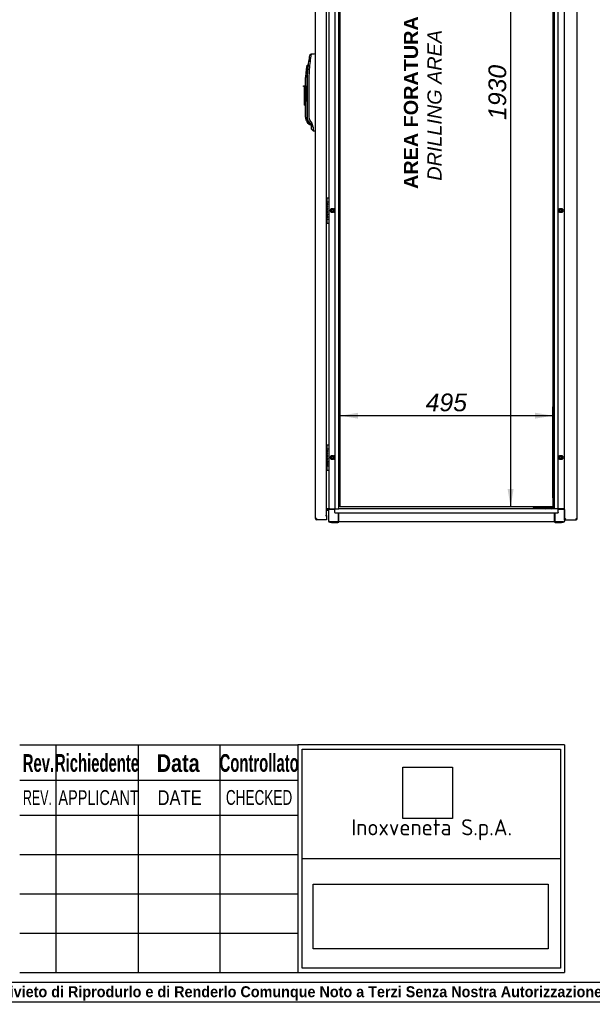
# Model space of a CAD drawing. Extents: x -11 to 412, y 11 to 308.
# Tile 2 of 9: x 115 to 204, y 11 to 163. Entities that reach past the tile are written whole.
import ezdxf
from ezdxf.lldxf.tags import DXFTag

# ---------------------------------------------------------------- set-up
doc = ezdxf.new("R2010")
doc.units = 0
doc.layers.get('0').update_dxf_attribs({"linetype": 'CONTINUOUS'})
for name, color, linetype in [('_TRANSLATION', 7, 'CONTINUOUS'), ('AE00198_03', 7, 'CONTINUOUS'), ('AE00219_00', 7, 'CONTINUOUS'), ('AE00219_03', 7, 'CONTINUOUS'), ('AE00368_00', 7, 'CONTINUOUS'), ('AE00500_10', 7, 'CONTINUOUS'), ('AE00992_10', 7, 'CONTINUOUS'), ('DEFAULT', 7, 'CONTINUOUS'), ('DV2__TRANSLATION', 7, 'CONTINUOUS'), ('F0000001_24', 7, 'CONTINUOUS'), ('F0000001_44', 7, 'CONTINUOUS'), ('F0000001_45', 7, 'CONTINUOUS'), ('M0000000_06', 7, 'CONTINUOUS'), ('M0000000_14', 7, 'CONTINUOUS'), ('M0000000_39', 7, 'CONTINUOUS'), ('M0000000_54', 7, 'CONTINUOUS'), ('M0000000_56', 7, 'CONTINUOUS')]:
    doc.layers.add(name, color=color, linetype=linetype)
doc.styles.add('SEACAD_ARIAL', font='arial.ttf')
doc.styles.add('SEACAD_ARIAL_NARROW', font='ARIALN.TTF', dxfattribs={"width": 0.8})
doc.styles.add('SEACAD_ARIALB', font='arialbd.ttf', dxfattribs={"width": 0.9})
doc.styles.add('SEACAD_ARIALI', font='ariali.ttf')
tags = doc.linetypes.add('CENTER2', pattern=[28.575, 19.05, -3.175, 3.175, -3.175]).pattern_tags.tags
tags[10:11] = [DXFTag(74, 4), DXFTag(75, 0), DXFTag(340, '0'), DXFTag(46, 0.0), DXFTag(50, 0.0), DXFTag(44, 0.0), DXFTag(45, 0.0)]
tags[8:9] = [DXFTag(74, 4), DXFTag(75, 0), DXFTag(340, '0'), DXFTag(46, 0.0), DXFTag(50, 0.0), DXFTag(44, 0.0), DXFTag(45, 0.0)]
tags[6:7] = [DXFTag(74, 4), DXFTag(75, 0), DXFTag(340, '0'), DXFTag(46, 0.0), DXFTag(50, 0.0), DXFTag(44, 0.0), DXFTag(45, 0.0)]
tags[4:5] = [DXFTag(74, 4), DXFTag(75, 0), DXFTag(340, '0'), DXFTag(46, 0.0), DXFTag(50, 0.0), DXFTag(44, 0.0), DXFTag(45, 0.0)]
doc.dimstyles.new('ISO', dxfattribs={"dimtxt": 2.75, "dimasz": 2.75, "dimexe": 1.375, "dimexo": 1.375, "dimgap": 0.6875, "dimtad": 1, "dimdec": 1, "dimlfac": 15, "dimtxsty": 'SEACAD_ARIAL', "dimblk1": '_SE_FILLED', "dimblk2": '_SE_FILLED', "dimsah": 1, "dimcen": 1.375, "dimazin": 3, "dimtfac": 0.7, "dimtdec": 3, "dimtmove": 0, "dimatfit": 3})
picture_1 = doc.add_image_def('image1.jpg', size_in_pixel=(55, 57))
picture_2 = doc.add_image_def('image2.bmp', size_in_pixel=(138, 38))

# ---------------------------------------------------------------- blocks, each defined once
blk = doc.blocks.new('SE1')
at = {"layer": 'AE00198_03', "color": 7, "linetype": 'CONTINUOUS'}
for p, q in [((163.06, 135.62), (163.06, 135.14)), ((163.1, 135.62), (163.06, 135.62)), ((163.06, 132.4), (163.06, 131.92)), ((163.06, 131.92), (163.1, 131.92)), ((163.06, 97.29), (163.06, 96.8)), ((163.1, 97.29), (163.06, 97.29)), ((163.06, 94.07), (163.06, 93.59)), ((163.06, 93.59), (163.1, 93.59))]:
    blk.add_line(p, q, dxfattribs=at)
for centre, start, end in [((163.42, 135.23), 132.1747, 135.145), ((163.42, 132.32), 224.855, 227.8253), ((163.42, 96.89), 132.1747, 135.145), ((163.42, 93.98), 224.855, 227.8253)]:
    blk.add_arc(centre, 0.533, start, end, dxfattribs=at)
at = {"layer": 'AE00219_00', "color": 7, "linetype": 'CONTINUOUS'}
for p, q in [((195.62, 87.47), (195.64, 87.45)), ((196.04, 87.45), (195.64, 87.45)), ((195.64, 87.45), (195.64, 87.44)), ((196.04, 87.45), (196.06, 87.47)), ((196.04, 87.44), (196.04, 87.45)), ((197.28, 87.47), (197.3, 87.45)), ((197.7, 87.45), (197.3, 87.45)), ((197.3, 87.45), (197.3, 87.44)), ((197.7, 87.45), (197.73, 87.47)), ((197.7, 87.44), (197.7, 87.45))]:
    blk.add_line(p, q, dxfattribs=at)
at = {"layer": 'AE00219_03', "color": 7, "linetype": 'CONTINUOUS'}
for p, q in [((201.98, 132.67), (201.97, 132.67)), ((201.97, 131.87), (201.98, 131.87)), ((201.98, 131.87), (201.98, 132.67)), ((201.98, 94.34), (201.97, 94.34)), ((201.97, 93.54), (201.98, 93.54)), ((201.98, 93.54), (201.98, 94.34))]:
    blk.add_line(p, q, dxfattribs=at)
at = {"layer": 'AE00368_00', "color": 7, "linetype": 'CONTINUOUS'}
for p, q in [((195.2, 87.47), (195.16, 87.47)), ((195.16, 87.47), (195.16, 87.44)), ((196.52, 87.44), (196.52, 87.47)), ((196.82, 87.47), (196.82, 87.44)), ((198.18, 87.44), (198.18, 87.47))]:
    blk.add_line(p, q, dxfattribs=at)
for centre, start, end in [((195.41, 87.42), 16.6015, 90), ((196.26, 87.42), 90, 163.3985), ((197.08, 87.42), 16.6015, 90), ((197.93, 87.42), 90, 163.3985)]:
    blk.add_arc(centre, 0.0467, start, end, dxfattribs=at)
at = {"layer": 'AE00500_10', "color": 7, "linetype": 'CONTINUOUS'}
for p, q in [((199.97, 135.58), (200, 135.58)), ((200, 134.96), (199.97, 134.96)), ((163.58, 133.77), (163.76, 134.08)), ((163.76, 133.46), (163.58, 133.77)), ((163.65, 133.77), (163.79, 134.02)), ((163.79, 133.52), (163.65, 133.77)), ((163.76, 134.08), (164.12, 134.08)), ((164.12, 133.46), (163.76, 133.46)), ((163.79, 134.02), (164.08, 134.02)), ((164.08, 133.52), (163.79, 133.52)), ((164.08, 134.02), (164.23, 133.77)), ((164.23, 133.77), (164.08, 133.52)), ((164.12, 134.08), (164.3, 133.77)), ((164.3, 133.77), (164.12, 133.46)), ((199.04, 133.77), (199.22, 134.08)), ((199.22, 133.46), (199.04, 133.77)), ((199.12, 133.77), (199.26, 134.02)), ((199.26, 133.52), (199.12, 133.77)), ((199.23, 134.08), (199.58, 134.08)), ((199.58, 133.46), (199.23, 133.46)), ((199.26, 134.02), (199.55, 134.02)), ((199.55, 133.52), (199.26, 133.52)), ((199.55, 134.02), (199.69, 133.77)), ((199.69, 133.77), (199.55, 133.52)), ((199.59, 134.08), (199.77, 133.77)), ((199.77, 133.77), (199.59, 133.46)), ((199.97, 132.58), (200, 132.58)), ((200, 131.96), (199.97, 131.96)), ((199.97, 97.25), (200, 97.25)), ((200, 96.62), (199.97, 96.62)), ((163.58, 95.44), (163.76, 95.75)), ((163.76, 95.13), (163.58, 95.44)), ((163.65, 95.44), (163.79, 95.69)), ((163.79, 95.19), (163.65, 95.44)), ((163.76, 95.75), (164.12, 95.75)), ((164.12, 95.12), (163.76, 95.12)), ((163.79, 95.69), (164.08, 95.69)), ((164.08, 95.19), (163.79, 95.19)), ((164.08, 95.69), (164.23, 95.44)), ((164.23, 95.44), (164.08, 95.19)), ((164.12, 95.75), (164.3, 95.44)), ((164.3, 95.44), (164.12, 95.13)), ((199.04, 95.44), (199.22, 95.75)), ((199.22, 95.13), (199.04, 95.44)), ((199.12, 95.44), (199.26, 95.69)), ((199.26, 95.19), (199.12, 95.44)), ((199.23, 95.75), (199.58, 95.75)), ((199.58, 95.12), (199.23, 95.12)), ((199.26, 95.69), (199.55, 95.69)), ((199.55, 95.19), (199.26, 95.19)), ((199.55, 95.69), (199.69, 95.44)), ((199.69, 95.44), (199.55, 95.19)), ((199.59, 95.75), (199.77, 95.44)), ((199.77, 95.44), (199.59, 95.13)), ((199.97, 94.25), (200, 94.25)), ((200, 93.62), (199.97, 93.62))]:
    blk.add_line(p, q, dxfattribs=at)
for centre in [(163.94, 133.77), (199.4, 133.77), (163.94, 95.44), (199.4, 95.44)]:
    blk.add_circle(centre, 0.164, dxfattribs=at)
for centre, radius, start, end in [((163.58, 133.77), 0.00333, 150, 210), ((163.94, 133.77), 0.2, 75, 15), ((163.76, 134.08), 0.00333, 90, 150), ((163.76, 133.46), 0.00333, 210, 270), ((164.12, 134.08), 0.00333, 30, 90), ((164.12, 133.46), 0.00333, 270, 330), ((164.3, 133.77), 0.00333, 330, 30), ((199.05, 133.77), 0.00333, 150, 210), ((199.4, 133.77), 0.2, 75, 15), ((199.23, 134.08), 0.00333, 90, 150), ((199.23, 133.46), 0.00333, 210, 270), ((199.58, 134.08), 0.00333, 30, 90), ((199.58, 133.46), 0.00333, 270, 330), ((199.76, 133.77), 0.00333, 330, 30), ((163.58, 95.44), 0.00333, 150, 210), ((163.94, 95.44), 0.2, 75, 15), ((163.76, 95.75), 0.00333, 90, 150), ((163.76, 95.13), 0.00333, 210, 270), ((164.12, 95.75), 0.00333, 30, 90), ((164.12, 95.13), 0.00333, 270, 330), ((164.3, 95.44), 0.00333, 330, 30), ((199.05, 95.44), 0.00333, 150, 210), ((199.4, 95.44), 0.2, 75, 15), ((199.23, 95.75), 0.00333, 90, 150), ((199.23, 95.13), 0.00333, 210, 270), ((199.58, 95.75), 0.00333, 30, 90), ((199.58, 95.13), 0.00333, 270, 330), ((199.76, 95.44), 0.00333, 330, 30)]:
    blk.add_arc(centre, radius, start, end, dxfattribs=at)
at = {"layer": 'AE00992_10', "color": 7, "linetype": 'CONTINUOUS'}
for p, q in [((160.63, 158.05), (160.4, 157.85)), ((161.28, 158.07), (161.3, 158.07)), ((160.14, 156.36), (159.94, 156.2)), ((160.18, 156.36), (160.14, 156.36)), ((160.47, 156.88), (160.24, 156.91)), ((159.77, 153.14), (159.77, 154.4)), ((160.04, 155.5), (159.84, 155.53)), ((159.97, 154.4), (159.97, 148.25)), ((160.08, 154.4), (160.11, 155.5)), ((160.08, 148.25), (160.08, 154.4)), ((160.11, 155.5), (160.11, 155.59)), ((160.3, 154.4), (160.3, 148.25)), ((159.44, 153), (159.44, 153.14)), ((159.44, 153.14), (159.6, 153.14)), ((159.6, 153), (159.44, 153)), ((159.6, 153.14), (159.77, 153.14)), ((159.6, 153.14), (159.6, 153)), ((159.6, 150.74), (159.6, 153)), ((159.77, 153.14), (159.77, 150.74)), ((159.6, 150.14), (159.6, 150.74)), ((159.77, 150.74), (159.6, 150.74)), ((159.6, 150.14), (159.77, 150.14)), ((159.77, 150.74), (159.77, 150.69)), ((159.77, 148.25), (159.77, 150.69)), ((160.16, 147.3), (160.01, 147.48)), ((160.16, 147.3), (160.3, 147.17)), ((160.27, 147.55), (160.27, 147.54)), ((160.34, 147.45), (160.27, 147.54)), ((160.3, 147.17), (160.64, 147.03)), ((160.32, 147.43), (160.38, 147.39)), ((160.52, 147.59), (160.34, 147.45)), ((160.54, 147.18), (160.34, 147.45)), ((160.52, 147.59), (160.72, 147.32)), ((160.72, 147.32), (160.54, 147.18)), ((160.64, 147.05), (160.54, 147.18)), ((160.82, 147.16), (160.64, 147.05)), ((160.7, 146.39), (160.7, 146.85)), ((160.93, 146.73), (160.7, 146.85)), ((160.72, 147.32), (160.82, 147.16)), ((160.7, 146.39), (160.93, 146.15)), ((160.93, 146.15), (160.93, 146.15)), ((161.3, 146.14), (161.28, 146.14))]:
    blk.add_line(p, q, dxfattribs=at)
for centre, radius, start, end in [((178.28, 154.4), 18.21, 169.0809, 172.0958), ((179.26, 154.99), 18.88, 170.6918, 174.277), ((169.44, 154.4), 9.66, 169.3078, 173.3301), ((175.92, 154.08), 15.95, 171.7754, 174.8738), ((178.28, 154.4), 18.21, 172.096, 176.2565), ((178.25, 154.41), 17.95, 172.0905, 180.0053), ((169.44, 154.4), 9.66, 173.3301, 180), ((169.44, 154.4), 9.46, 173.3301, 180), ((161.4, 148.25), 1.1, 180.0222, 216.789), ((161.1, 148.25), 1.33, 180, 214.7721), ((161.1, 148.25), 1.13, 180, 226.2292), ((159.93, 146.22), 1.27, 72.2752, 86.6201), ((160.37, 146.85), 0.333, 359.9994, 36.8112), ((160.09, 146.74), 0.845, 359.3937, 29.8475), ((175.29, 146.51), 14.36, 179.1395, 181.4422)]:
    blk.add_arc(centre, radius, start, end, dxfattribs=at)
for centre, major_axis, start_param, end_param in [((161.33, 156.9), (33.43, 1.17), 1.570796, 1.590473), ((161.33, 147.3), (33.43, -1.17), 4.701927, 4.712389)]:
    blk.add_ellipse(centre, major_axis=major_axis, ratio=0.034878, start_param=start_param, end_param=end_param, dxfattribs=at)
for points, degree, knots in [([(160.27, 147.55), (160.18, 147.71), (160.13, 147.88), (160.08, 148.06), (160.08, 148.25)], 2, [0, 0, 0, 0.5, 0.5, 1, 1, 1]), ([(160.56, 147.15), (160.57, 147.14), (160.57, 147.14), (160.58, 147.12), (160.58, 147.11), (160.59, 147.1), (160.6, 147.09), (160.6, 147.09), (160.61, 147.08), (160.61, 147.07), (160.62, 147.06), (160.62, 147.06), (160.62, 147.05), (160.63, 147.05), (160.63, 147.04), (160.63, 147.04), (160.63, 147.03), (160.64, 147.03), (160.64, 147.03), (160.64, 147.03), (160.64, 147.03), (160.64, 147.03), (160.64, 147.03)], 3, [0, 0, 0, 0, 0.0259325, 0.051743, 0.0774354, 0.1030134, 0.128481, 0.1538419, 0.1791003, 0.2042602, 0.2293255, 0.2543005, 0.2791893, 0.303996, 0.328725, 0.3533805, 0.3779669, 0.4024885, 0.4269496, 0.4513548, 0.4757085, 0.5000152, 0.5000152, 0.5000152, 0.5000152])]:
    blk.add_open_spline(points, degree=degree, knots=knots, dxfattribs=at)
at = {"layer": 'DV2__TRANSLATION', "color": 7, "linetype": 'CENTER2'}
for p, q in [((165.17, 87.77), (165.17, 216.44)), ((198.17, 216.44), (198.17, 87.77)), ((198.17, 87.77), (165.17, 87.77))]:
    blk.add_line(p, q, dxfattribs=at)
at = {"layer": 'F0000001_24', "color": 7, "linetype": 'CONTINUOUS'}
for p, q in [((163.04, 135.14), (163.34, 135.14)), ((163.1, 135.69), (163.1, 135.7)), ((163.1, 135.15), (163.1, 135.69)), ((163.1, 135.14), (163.1, 135.15)), ((163.11, 134.68), (163.11, 134.68)), ((163.11, 134.68), (163.11, 134.66)), ((163.11, 134.66), (163.11, 134.66)), ((163.14, 135.74), (163.34, 135.74)), ((163.37, 135.7), (163.37, 135.69)), ((163.37, 135.69), (163.37, 135.15)), ((163.37, 135.15), (163.37, 135.1)), ((163.37, 135.1), (163.37, 132.44)), ((163.06, 134.26), (163.04, 134.26)), ((163.04, 134.24), (163.06, 134.24)), ((163.06, 133.99), (163.04, 133.99)), ((163.04, 133.98), (163.06, 133.98)), ((163.06, 133.73), (163.04, 133.73)), ((163.04, 133.71), (163.06, 133.71)), ((163.2, 133.65), (163.04, 133.65)), ((163.04, 133.63), (163.08, 133.63)), ((163.06, 133.29), (163.06, 133.02)), ((163.06, 133.02), (163.06, 133.02)), ((163.06, 133.02), (163.07, 133.02)), ((163.08, 133.04), (163.08, 133.29)), ((163.13, 133.63), (163.2, 133.63)), ((163.2, 133.63), (163.2, 133.65)), ((163.24, 132.94), (163.24, 132.97)), ((163.34, 132.4), (163.04, 132.4)), ((163.1, 132.4), (163.1, 132.4)), ((163.1, 131.85), (163.1, 132.4)), ((163.1, 131.84), (163.1, 131.85)), ((163.14, 131.8), (163.34, 131.8)), ((163.24, 132.64), (163.24, 132.67)), ((163.37, 132.44), (163.37, 132.4)), ((163.37, 132.4), (163.37, 131.85)), ((163.37, 131.85), (163.37, 131.84)), ((163.04, 96.8), (163.34, 96.8)), ((163.1, 97.36), (163.1, 97.37)), ((163.1, 96.81), (163.1, 97.36)), ((163.1, 96.8), (163.1, 96.81)), ((163.11, 96.35), (163.11, 96.35)), ((163.11, 96.35), (163.11, 96.33)), ((163.11, 96.33), (163.11, 96.33)), ((163.14, 97.4), (163.34, 97.4)), ((163.37, 97.37), (163.37, 97.36)), ((163.37, 97.36), (163.37, 96.81)), ((163.37, 96.81), (163.37, 96.77)), ((163.37, 96.77), (163.37, 94.1)), ((163.06, 95.93), (163.04, 95.93)), ((163.04, 95.91), (163.06, 95.91)), ((163.06, 95.66), (163.04, 95.66)), ((163.04, 95.64), (163.06, 95.64)), ((163.06, 95.39), (163.04, 95.39)), ((163.04, 95.38), (163.06, 95.38)), ((163.2, 95.32), (163.04, 95.32)), ((163.04, 95.3), (163.08, 95.3)), ((163.06, 94.96), (163.06, 94.69)), ((163.08, 94.71), (163.08, 94.96)), ((163.13, 95.3), (163.2, 95.3)), ((163.2, 95.3), (163.2, 95.32)), ((163.34, 94.07), (163.04, 94.07)), ((163.06, 94.69), (163.06, 94.69)), ((163.06, 94.69), (163.07, 94.69)), ((163.1, 94.06), (163.1, 94.07)), ((163.1, 93.52), (163.1, 94.06)), ((163.1, 93.5), (163.1, 93.52)), ((163.14, 93.47), (163.34, 93.47)), ((163.24, 94.6), (163.24, 94.64)), ((163.24, 94.3), (163.24, 94.34)), ((163.37, 94.1), (163.37, 94.06)), ((163.37, 94.06), (163.37, 93.52)), ((163.37, 93.52), (163.37, 93.5))]:
    blk.add_line(p, q, dxfattribs=at)
for centre in [(163.2, 132.81), (163.2, 94.47)]:
    blk.add_circle(centre, 0.041, dxfattribs=at)
for centre, radius, start, end in [((163.14, 135.7), 0.0333, 90, 180), ((163.34, 135.7), 0.0333, 0, 90), ((163.34, 135.1), 0.0333, 0, 90), ((162.93, 132.79), 0.152, 313.1112, 335.4085), ((163.21, 132.82), 0.152, 131.3534, 155.4085), ((163.14, 131.84), 0.0333, 180, 270), ((163.34, 132.44), 0.0333, 270, 0), ((163.34, 131.84), 0.0333, 270, 0), ((163.14, 97.37), 0.0333, 90, 180), ((163.34, 97.37), 0.0333, 0, 90), ((163.34, 96.77), 0.0333, 0, 90), ((162.93, 94.46), 0.152, 313.1112, 335.4085), ((163.21, 94.49), 0.152, 131.3534, 155.4085), ((163.14, 93.5), 0.0333, 180, 270), ((163.34, 94.1), 0.0333, 270, 0), ((163.34, 93.5), 0.0333, 270, 0)]:
    blk.add_arc(centre, radius, start, end, dxfattribs=at)
for points, knots in [([(163.11, 134.66), (163.18, 134.68), (163.2, 134.75), (163.2, 134.79), (163.2, 134.87), (163.15, 134.94), (163.06, 134.94), (163.05, 134.94), (163.04, 134.94), (163.04, 134.94)], [0, 0, 0, 0, 0.2499787, 0.2499787, 0.2499787, 0.4999858, 0.4999858, 0.4999858, 0.518742, 0.518742, 0.518742, 0.518742]), ([(163.04, 134.92), (163.04, 134.92), (163.05, 134.92), (163.06, 134.92), (163.14, 134.92), (163.18, 134.85), (163.18, 134.79)], [0.6361807, 0.6361807, 0.6361807, 0.6361807, 0.6652315, 0.6652315, 0.6652315, 1, 1, 1, 1]), ([(163.2, 134.46), (163.2, 134.53), (163.15, 134.6), (163.06, 134.6), (163.05, 134.6), (163.04, 134.6), (163.04, 134.6)], [0, 0, 0, 0, 0.3333333, 0.3333333, 0.3333333, 0.3583413, 0.3583413, 0.3583413, 0.3583413]), ([(163.04, 134.58), (163.04, 134.58), (163.05, 134.58), (163.06, 134.58), (163.14, 134.58), (163.18, 134.52), (163.18, 134.46), (163.18, 134.4), (163.14, 134.33), (163.06, 134.33)], [0.4783249, 0.4783249, 0.4783249, 0.4783249, 0.5, 0.5, 0.5, 0.75, 0.75, 0.75, 1, 1, 1, 1]), ([(163.04, 134.32), (163.04, 134.32), (163.05, 134.32), (163.06, 134.32), (163.16, 134.32), (163.2, 134.39), (163.2, 134.46)], [0.4183676, 0.4183676, 0.4183676, 0.4183676, 0.5, 0.5, 0.5, 1, 1, 1, 1]), ([(163.04, 133.37), (163.04, 133.37), (163.05, 133.37), (163.06, 133.37), (163.16, 133.37), (163.2, 133.44), (163.2, 133.51)], [0.4183715, 0.4183715, 0.4183715, 0.4183715, 0.5, 0.5, 0.5, 1, 1, 1, 1]), ([(163.2, 133.16), (163.2, 133.24), (163.15, 133.31), (163.06, 133.31), (163.05, 133.31), (163.04, 133.31), (163.04, 133.31)], [0, 0, 0, 0, 0.3336663, 0.3336663, 0.3336663, 0.3587055, 0.3587055, 0.3587055, 0.3587055]), ([(163.11, 133.99), (163.18, 134.01), (163.2, 134.07), (163.2, 134.12), (163.2, 134.19), (163.15, 134.26), (163.06, 134.26)], [0, 0, 0, 0, 0.500028, 0.500028, 0.500028, 1, 1, 1, 1]), ([(163.06, 134.24), (163.14, 134.24), (163.18, 134.18), (163.18, 134.12), (163.18, 134.06), (163.14, 133.99), (163.06, 133.99)], [0, 0, 0, 0, 0.333291, 0.333291, 0.333291, 1, 1, 1, 1]), ([(163.06, 133.98), (163.14, 133.98), (163.18, 133.91), (163.18, 133.85), (163.18, 133.79), (163.14, 133.73), (163.06, 133.73)], [0, 0, 0, 0, 0.670744, 0.670744, 0.670744, 1, 1, 1, 1]), ([(163.08, 133.63), (163.15, 133.62), (163.18, 133.56), (163.18, 133.51), (163.18, 133.45), (163.14, 133.38), (163.06, 133.38)], [0, 0, 0, 0, 0.5, 0.5, 0.5, 1, 1, 1, 1]), ([(163.08, 133.29), (163.15, 133.28), (163.18, 133.22), (163.18, 133.16), (163.18, 133.11), (163.15, 133.05), (163.08, 133.04)], [0, 0, 0, 0, 0.5, 0.5, 0.5, 1, 1, 1, 1]), ([(163.24, 132.97), (163.23, 132.97), (163.23, 132.97), (163.23, 132.97), (163.18, 132.97), (163.14, 132.96), (163.11, 132.93)], [0, 0, 0, 0, 0.5, 0.5, 0.5, 1, 1, 1, 1]), ([(163.07, 132.73), (163.1, 132.67), (163.17, 132.64), (163.23, 132.64), (163.23, 132.64), (163.23, 132.64), (163.24, 132.64)], [0, 0, 0, 0, 0.5, 0.5, 0.5, 1, 1, 1, 1]), ([(163.24, 132.67), (163.23, 132.67), (163.23, 132.67), (163.23, 132.67), (163.16, 132.67), (163.09, 132.72), (163.09, 132.81), (163.09, 132.85), (163.11, 132.88), (163.13, 132.91), (163.16, 132.93), (163.19, 132.94), (163.23, 132.94), (163.23, 132.94), (163.23, 132.94), (163.24, 132.94)], [0, 0, 0, 0, 0.2, 0.2, 0.2, 0.4, 0.4, 0.4, 0.6, 0.6, 0.6, 0.8, 0.8, 0.8, 1, 1, 1, 1]), ([(163.11, 96.33), (163.18, 96.35), (163.2, 96.41), (163.2, 96.46), (163.2, 96.53), (163.15, 96.6), (163.06, 96.6), (163.05, 96.6), (163.04, 96.6), (163.04, 96.6)], [0, 0, 0, 0, 0.2499787, 0.2499787, 0.2499787, 0.4999858, 0.4999858, 0.4999858, 0.518742, 0.518742, 0.518742, 0.518742]), ([(163.04, 96.58), (163.04, 96.59), (163.05, 96.59), (163.06, 96.59), (163.14, 96.59), (163.18, 96.52), (163.18, 96.46)], [0.6361807, 0.6361807, 0.6361807, 0.6361807, 0.6652315, 0.6652315, 0.6652315, 1, 1, 1, 1]), ([(163.2, 96.12), (163.2, 96.2), (163.15, 96.27), (163.06, 96.27), (163.05, 96.27), (163.04, 96.27), (163.04, 96.27)], [0, 0, 0, 0, 0.3333333, 0.3333333, 0.3333333, 0.3583413, 0.3583413, 0.3583413, 0.3583413]), ([(163.04, 96.25), (163.04, 96.25), (163.05, 96.25), (163.06, 96.25), (163.14, 96.25), (163.18, 96.18), (163.18, 96.12), (163.18, 96.06), (163.14, 96), (163.06, 96)], [0.4783249, 0.4783249, 0.4783249, 0.4783249, 0.5, 0.5, 0.5, 0.75, 0.75, 0.75, 1, 1, 1, 1]), ([(163.04, 95.98), (163.04, 95.98), (163.05, 95.98), (163.06, 95.98), (163.16, 95.98), (163.2, 96.06), (163.2, 96.12)], [0.4183676, 0.4183676, 0.4183676, 0.4183676, 0.5, 0.5, 0.5, 1, 1, 1, 1]), ([(163.04, 95.03), (163.04, 95.03), (163.05, 95.03), (163.06, 95.03), (163.16, 95.03), (163.2, 95.11), (163.2, 95.17)], [0.4183715, 0.4183715, 0.4183715, 0.4183715, 0.5, 0.5, 0.5, 1, 1, 1, 1]), ([(163.2, 94.83), (163.2, 94.9), (163.15, 94.97), (163.06, 94.97), (163.05, 94.97), (163.04, 94.97), (163.04, 94.97)], [0, 0, 0, 0, 0.3336663, 0.3336663, 0.3336663, 0.3587055, 0.3587055, 0.3587055, 0.3587055]), ([(163.11, 95.65), (163.18, 95.68), (163.2, 95.74), (163.2, 95.78), (163.2, 95.86), (163.15, 95.93), (163.06, 95.93)], [0, 0, 0, 0, 0.500028, 0.500028, 0.500028, 1, 1, 1, 1]), ([(163.06, 95.91), (163.14, 95.91), (163.18, 95.85), (163.18, 95.78), (163.18, 95.72), (163.14, 95.66), (163.06, 95.66)], [0, 0, 0, 0, 0.333291, 0.333291, 0.333291, 1, 1, 1, 1]), ([(163.06, 95.64), (163.14, 95.64), (163.18, 95.58), (163.18, 95.52), (163.18, 95.46), (163.14, 95.4), (163.06, 95.39)], [0, 0, 0, 0, 0.670744, 0.670744, 0.670744, 1, 1, 1, 1]), ([(163.08, 95.3), (163.15, 95.29), (163.18, 95.23), (163.18, 95.17), (163.18, 95.11), (163.14, 95.05), (163.06, 95.05)], [0, 0, 0, 0, 0.5, 0.5, 0.5, 1, 1, 1, 1]), ([(163.08, 94.96), (163.15, 94.95), (163.18, 94.89), (163.18, 94.83), (163.18, 94.78), (163.15, 94.72), (163.08, 94.71)], [0, 0, 0, 0, 0.5, 0.5, 0.5, 1, 1, 1, 1]), ([(163.07, 94.4), (163.1, 94.33), (163.17, 94.3), (163.23, 94.3), (163.23, 94.3), (163.23, 94.3), (163.24, 94.3)], [0, 0, 0, 0, 0.5, 0.5, 0.5, 1, 1, 1, 1]), ([(163.24, 94.34), (163.23, 94.34), (163.23, 94.34), (163.23, 94.34), (163.16, 94.34), (163.09, 94.38), (163.09, 94.47), (163.09, 94.51), (163.11, 94.55), (163.13, 94.57), (163.16, 94.59), (163.19, 94.61), (163.23, 94.61), (163.23, 94.61), (163.23, 94.6), (163.24, 94.6)], [0, 0, 0, 0, 0.2, 0.2, 0.2, 0.4, 0.4, 0.4, 0.6, 0.6, 0.6, 0.8, 0.8, 0.8, 1, 1, 1, 1]), ([(163.24, 94.64), (163.23, 94.64), (163.23, 94.64), (163.23, 94.64), (163.18, 94.64), (163.14, 94.63), (163.11, 94.6)], [0, 0, 0, 0, 0.5, 0.5, 0.5, 1, 1, 1, 1])]:
    blk.add_open_spline(points, degree=3, knots=knots, dxfattribs=at)
for points in [[(163.18, 134.79), (163.18, 134.75), (163.16, 134.7), (163.11, 134.68)], [(163.06, 134.33), (163.05, 134.33), (163.04, 134.33), (163.04, 134.34)], [(163.06, 133.38), (163.05, 133.38), (163.04, 133.38), (163.04, 133.39)], [(163.04, 133.29), (163.04, 133.29), (163.05, 133.29), (163.06, 133.29)], [(163.06, 133.71), (163.15, 133.71), (163.2, 133.78), (163.2, 133.85)], [(163.07, 133.02), (163.16, 133.03), (163.2, 133.1), (163.2, 133.16)], [(163.2, 133.85), (163.2, 133.9), (163.18, 133.96), (163.11, 133.99)], [(163.2, 133.51), (163.2, 133.56), (163.17, 133.61), (163.13, 133.63)], [(163.07, 132.88), (163.07, 132.9), (163.06, 132.91), (163.04, 132.92)], [(163.18, 96.46), (163.18, 96.42), (163.16, 96.37), (163.11, 96.35)], [(163.06, 96), (163.05, 96), (163.04, 96), (163.04, 96)], [(163.06, 95.05), (163.05, 95.05), (163.04, 95.05), (163.04, 95.05)], [(163.04, 94.96), (163.04, 94.96), (163.05, 94.96), (163.06, 94.96)], [(163.06, 95.38), (163.15, 95.38), (163.2, 95.45), (163.2, 95.52)], [(163.07, 94.69), (163.16, 94.7), (163.2, 94.77), (163.2, 94.83)], [(163.2, 95.52), (163.2, 95.57), (163.18, 95.63), (163.11, 95.65)], [(163.2, 95.17), (163.2, 95.23), (163.17, 95.27), (163.13, 95.3)], [(163.07, 94.55), (163.07, 94.57), (163.06, 94.58), (163.04, 94.59)]]:
    blk.add_open_spline(points, degree=3, dxfattribs=at)
at = {"layer": 'F0000001_44', "color": 7, "linetype": 'CONTINUOUS'}
for p, q in [((200, 85.87), (200, 218.34)), ((201.97, 85.96), (201.97, 218.25)), ((200, 85.87), (200.1, 85.87)), ((200, 85.77), (200, 85.87)), ((200, 85.87), (200.1, 85.87)), ((200, 85.77), (200.1, 85.77)), ((200.1, 85.87), (200.19, 85.96)), ((200.1, 85.87), (200.19, 85.96)), ((200.1, 85.77), (200.1, 85.87)), ((200.1, 85.77), (201.78, 85.77)), ((201.78, 85.96), (201.97, 85.96)), ((201.78, 85.77), (201.78, 85.77))]:
    blk.add_line(p, q, dxfattribs=at)
for centre, radius, start, end in [((201.78, 85.96), 0.187, 270, 360), ((190.19, 85.95), 11.6, 359.1297, 0.0518)]:
    blk.add_arc(centre, radius, start, end, dxfattribs=at)
at = {"layer": 'F0000001_45', "color": 7, "linetype": 'CONTINUOUS'}
for p, q in [((161.3, 85.96), (161.3, 218.25)), ((163.04, 86.44), (163.04, 217.77)), ((161.49, 85.96), (161.3, 85.96)), ((163.04, 85.77), (161.49, 85.77)), ((161.49, 85.77), (161.49, 85.77)), ((162.89, 86.44), (162.88, 86.44)), ((162.88, 86.44), (162.88, 86.44)), ((162.88, 86.44), (163.04, 86.44)), ((162.89, 86.44), (163.04, 86.44)), ((163.04, 86.44), (163.04, 85.96)), ((163.04, 85.96), (163.04, 85.77))]:
    blk.add_line(p, q, dxfattribs=at)
for centre, radius, start, end in [((161.49, 85.96), 0.187, 180, 270), ((171.76, 85.94), 10.27, 179.8886, 180.9299)]:
    blk.add_arc(centre, radius, start, end, dxfattribs=at)
at = {"layer": 'M0000000_06', "color": 7, "linetype": 'CONTINUOUS'}
for p, q in [((163.54, 87.44), (163.32, 87.44)), ((163.32, 87.37), (163.32, 87.44)), ((163.32, 87.37), (163.32, 85.6)), ((163.54, 87.37), (163.32, 87.37)), ((163.37, 85.6), (163.37, 87.37)), ((163.54, 87.44), (164.34, 87.44)), ((164.34, 87.37), (163.54, 87.37)), ((199.8, 87.44), (199, 87.44)), ((199.8, 87.37), (199, 87.37)), ((200, 87.44), (199.8, 87.44)), ((200, 87.37), (199.8, 87.37)), ((199.97, 87.37), (199.97, 85.6)), ((164.87, 85.6), (164.87, 86.84)), ((164.87, 85.39), (164.87, 85.6)), ((164.94, 85.6), (164.94, 86.84)), ((164.94, 85.39), (164.94, 85.6)), ((198.4, 86.84), (198.4, 85.6)), ((198.4, 85.6), (198.4, 85.39)), ((198.47, 86.84), (198.47, 85.6)), ((198.47, 85.6), (198.47, 85.39)), ((200.02, 85.87), (200.02, 85.87)), ((200.02, 85.6), (200.02, 85.77)), ((164.87, 85.44), (163.54, 85.44)), ((163.54, 85.39), (163.8, 85.39)), ((163.8, 85.32), (163.8, 85.44)), ((163.94, 85.3), (163.82, 85.3)), ((164.67, 85.3), (163.94, 85.3)), ((164.79, 85.3), (164.67, 85.3)), ((164.8, 85.32), (164.8, 85.44)), ((164.8, 85.39), (164.87, 85.39)), ((164.87, 85.39), (164.94, 85.39)), ((198.47, 85.39), (198.4, 85.39)), ((199.8, 85.44), (198.47, 85.44)), ((198.47, 85.39), (198.54, 85.39)), ((198.54, 85.32), (198.54, 85.44)), ((198.67, 85.3), (198.55, 85.3)), ((199.4, 85.3), (198.67, 85.3)), ((199.52, 85.3), (199.4, 85.3)), ((199.54, 85.32), (199.54, 85.44)), ((199.54, 85.39), (199.8, 85.39))]:
    blk.add_line(p, q, dxfattribs=at)
for centre, radius, start, end in [((163.54, 85.6), 0.217, 180, 270), ((163.54, 85.6), 0.167, 180, 270), ((199.8, 85.6), 0.167, 270, 0), ((199.8, 85.6), 0.217, 270, 0), ((163.82, 85.32), 0.0167, 180, 270), ((164.79, 85.32), 0.0167, 270, 0), ((198.55, 85.32), 0.0167, 180, 270), ((199.52, 85.32), 0.0167, 270, 0)]:
    blk.add_arc(centre, radius, start, end, dxfattribs=at)
at = {"layer": 'M0000000_14', "color": 7, "linetype": 'CONTINUOUS'}
for p, q in [((164.34, 216.77), (164.34, 87.44)), ((164.94, 87.44), (164.94, 216.77)), ((198.4, 216.77), (198.4, 87.44)), ((199, 87.44), (199, 216.77)), ((199.97, 87.44), (199.97, 216.77)), ((163.37, 168.5), (163.37, 135.7)), ((163.37, 131.84), (163.37, 97.37)), ((163.37, 93.5), (163.37, 87.44)), ((163.28, 87.44), (163.04, 87.44)), ((163.32, 87.44), (163.28, 87.44)), ((164.42, 87.44), (164.34, 87.44)), ((164.42, 87.44), (164.69, 87.44)), ((164.69, 87.44), (164.94, 87.44)), ((198.65, 87.44), (198.4, 87.44)), ((198.92, 87.44), (198.65, 87.44)), ((198.92, 87.44), (199, 87.44))]:
    blk.add_line(p, q, dxfattribs=at)
at = {"layer": 'M0000000_39', "color": 7, "linetype": 'CONTINUOUS'}
for p, q in [((164.34, 87.19), (164.34, 87.44)), ((164.34, 86.92), (164.34, 87.19)), ((198.4, 87.44), (164.94, 87.44)), ((199, 87.19), (199, 87.44)), ((199, 86.92), (199, 87.19)), ((164.34, 86.92), (164.34, 86.84)), ((164.34, 86.84), (199, 86.84)), ((199, 86.92), (199, 86.84)), ((198.4, 85.44), (164.94, 85.44))]:
    blk.add_line(p, q, dxfattribs=at)
at = {"layer": 'M0000000_54', "color": 7, "linetype": 'CONTINUOUS'}
for p, q in [((163.04, 87.36), (163.24, 87.36)), ((163.24, 87.35), (163.04, 87.35)), ((163.04, 87.27), (163.24, 87.27)), ((163.24, 87.36), (163.24, 87.44)), ((163.24, 87.36), (163.32, 87.36)), ((163.24, 87.27), (163.24, 87.35))]:
    blk.add_line(p, q, dxfattribs=at)
for radius, start in [(0.213, 67.0066), (0.133, 51.3178)]:
    blk.add_arc((163.24, 87.14), radius, start, 90, dxfattribs=at)
at = {"layer": 'M0000000_56', "color": 7, "linetype": 'CONTINUOUS'}
for p, q in [((195.17, 87.5), (195.17, 87.64)), ((195.17, 87.47), (195.17, 87.5)), ((195.2, 87.67), (195.5, 87.67)), ((195.5, 87.47), (195.2, 87.47)), ((195.5, 87.67), (197.97, 87.67)), ((197.97, 87.47), (195.5, 87.47)), ((197.97, 87.67), (198.27, 87.67)), ((198.27, 87.47), (197.97, 87.47)), ((198.27, 87.67), (198.4, 87.67)), ((198.3, 87.47), (198.27, 87.47)), ((198.3, 87.64), (198.3, 87.5))]:
    blk.add_line(p, q, dxfattribs=at)
for centre, start, end in [((195.2, 87.64), 90, 180), ((195.2, 87.5), 180, 270), ((198.27, 87.64), 0, 90), ((198.27, 87.5), 270, 0)]:
    blk.add_arc(centre, 0.0333, start, end, dxfattribs=at)
blk = doc.blocks.new('DMBLK267')
at = {"layer": '_TRANSLATION', "linetype": 'CONTINUOUS'}
for points in [[(191.16, 213.69), (192.08, 213.69), (191.62, 216.44)], [(191.16, 90.52), (191.62, 87.77), (192.08, 90.52)]]:
    blk.add_hatch(color=7, dxfattribs=at).paths.add_polyline_path(points)
at = {"layer": '_TRANSLATION', "color": 7, "linetype": 'CONTINUOUS'}
for p, q in [((196.8, 216.44), (190.25, 216.44)), ((191.62, 216.44), (191.62, 87.77)), ((196.8, 87.77), (190.25, 87.77))]:
    blk.add_line(p, q, dxfattribs=at)
at = {"layer": '_TRANSLATION', "color": 7, "linetype": 'CONTINUOUS', "style": 'SEACAD_ARIALI'}
blk.add_text('1930', height=2.75, rotation=90, dxfattribs=at).set_placement((190.93, 147.83))
blk = doc.blocks.new('_SE_FILLED')
at = {"color": 0}
blk.add_line((0, 0), (-1, 0), dxfattribs=at)
blk.add_solid([(0, 0), (-1, -0.1665), (-1, 0.1665), (0, 0)], dxfattribs=at)
blk = doc.blocks.new('DMBLK268')
at = {"layer": '_TRANSLATION', "linetype": 'CONTINUOUS'}
for points in [[(167.92, 102.38), (165.17, 101.92), (167.92, 101.46)], [(195.42, 102.38), (195.42, 101.46), (198.17, 101.92)]]:
    blk.add_hatch(color=7, dxfattribs=at).paths.add_polyline_path(points)
at = {"layer": '_TRANSLATION', "color": 7, "linetype": 'CONTINUOUS'}
for p, q in [((165.17, 89.15), (165.17, 103.29)), ((198.17, 89.15), (198.17, 103.29)), ((198.17, 101.92), (165.17, 101.92))]:
    blk.add_line(p, q, dxfattribs=at)
at = {"layer": '_TRANSLATION', "color": 7, "linetype": 'CONTINUOUS', "style": 'SEACAD_ARIALI'}
blk.add_text('495', height=2.75, dxfattribs=at).set_placement((178.43, 102.61))

msp = doc.modelspace()

# ---------------------------------------------------------------- linework, layer by layer
at = {"color": 7, "linetype": 'CONTINUOUS'}
msp.add_line((6.2345, 10.9591), (412.092, 10.9591), dxfattribs=at)
at = {"layer": 'DEFAULT', "color": 7, "linetype": 'CONTINUOUS'}
for p, q in [((115.3658, 50.8402), (158.5658, 50.8402)), ((120.9658, 50.8402), (120.9658, 15.5023)), ((133.7658, 50.8402), (133.7658, 15.5023)), ((146.4658, 50.8402), (146.4658, 15.5023)), ((199.9658, 50.8402), (158.5642, 50.8402)), ((158.5658, 50.8402), (158.5658, 15.5023)), ((199.9658, 50.8402), (199.9658, 15.5023)), ((159.2671, 50.1757), (199.3666, 50.1757)), ((159.2671, 16.162), (159.2671, 50.1757)), ((199.3666, 50.1757), (199.3666, 16.162)), ((115.3658, 45.3523), (158.5658, 45.3523)), ((115.3658, 39.9023), (158.5658, 39.9023)), ((115.3658, 33.8023), (158.5658, 33.8023)), ((159.2671, 33.1714), (199.3666, 33.1714)), ((115.3658, 27.7023), (158.5658, 27.7023)), ((115.3658, 21.6023), (158.5658, 21.6023)), ((115.3658, 15.5023), (158.5658, 15.5023)), ((158.5642, 15.5023), (199.9658, 15.5023)), ((199.3666, 16.162), (159.2671, 16.162)), ((6.2345, 13.9879), (412.092, 13.9879))]:
    msp.add_line(p, q, dxfattribs=at)

# ---------------------------------------------------------------- block references
at = {"layer": '_TRANSLATION'}
msp.add_blockref('SE1', (0, 0), dxfattribs=at)

# ---------------------------------------------------------------- texts
for s, insert, char_height, width, attachment_point, style in [('{\\fArial|b1||i0||c0|p34;\\C7;\\H2.75;\\W0.6;Rev.}', (118.2755, 46.5974), 2.75, 4.503482, 8, 'SEACAD_ARIALB'), ('{\\fArial|b1||i0||c0|p34;\\C7;\\H2.75;\\W0.6;Richiedente}', (127.3742, 46.6077), 2.75, 12.230363, 8, 'SEACAD_ARIALB'), ('{\\fArial|b1||i0||c0|p34;\\C7;\\H2.75;\\W0.8;Data}', (139.9887, 46.5846), 2.75, 6.782651, 8, 'SEACAD_ARIALB'), ('{\\fArial|b1||i0||c0|p34;\\C7;\\H2.75;\\W0.6;Controllato}', (152.5636, 46.6077), 2.75, 11.31616, 8, 'SEACAD_ARIALB'), ('{\\fArial|b0||i0||c0|p34;\\C7;\\H2.3;\\W0.6;REV.}', (118.1251, 41.4841), 2.3, 5.042658, 8, 'SEACAD_ARIAL'), ('{\\fArial|b0||i0||c0|p34;\\C7;\\H2.3;\\W0.7;APPLICANT}', (121.3755, 41.4586), 2.3, 12.129892, 7, 'SEACAD_ARIAL'), ('{\\fArial|b0||i0||c0|p34;\\C7;\\H2.3;\\W0.8;DATE}', (140.2091, 41.4841), 2.3, 7.085974, 8, 'SEACAD_ARIAL'), ('{\\fArial Narrow|b0||i0||c0|p34;\\C7;\\H2.3;\\W0.8;CHECKED}', (152.5482, 41.4833), 2.3, 10.751842, 8, 'SEACAD_ARIAL_NARROW')]:
    msp.add_mtext(s, dxfattribs=dict(insert=insert, char_height=char_height, width=width, attachment_point=attachment_point, style=style))
for s, insert, char_height, width, attachment_point in [('{\\fSolid Edge ANSI|b0||i0||c0|p34;\\C7;\\H2.5;\\W1.;Inoxveneta S.p.A.}', (179.3665, 37.657), 2.5, 38.906797, 5), ('{\\fArial|b1||i0||c0|p34;\\C7;\\H1.7;\\W0.94;A Termini di Legge ci Riserviamo la Proprietà di questo Disegno con Divieto di Riprodurlo e di Renderlo Comunque Noto a Terzi Senza Nostra Autorizzazione}', (122.3664, 11.137), 1.7, 175.011409, 8)]:
    msp.add_mtext(s, dxfattribs=dict(insert=insert, char_height=char_height, width=width, attachment_point=attachment_point))
at = {"layer": '_TRANSLATION', "insert": (177.9841, 150.0911), "char_height": 2.2, "width": 30.578523, "attachment_point": 5, "rotation": 90}
msp.add_mtext('{\\fArial|b0||i0||c0|p34;\\C7;\\H2.2;\\W1.; }{\\fArial|b1||i0||c0|p34;\\C7;\\H2.2;\\W1.;AREA FORATURA \\P}{\\fArial|b0||i1||c0|p34;\\C7;\\H2.2;\\W1.;DRILLING AREA}', dxfattribs=at)

# ---------------------------------------------------------------- dimensions: what is measured, and where the dimension line sits
at = {"layer": '_TRANSLATION', "color": 7, "linetype": 'CONTINUOUS'}
for base, p1, p2, angle, picture, middle in [((191.6209, 216.4371), (198.1715, 216.4371), (198.1715, 87.7705), 270, 'DMBLK267', (191.6209, 152.1038)), ((198.1715, 101.92), (198.1715, 87.7705), (165.1715, 87.7705), 180, 'DMBLK268', (181.6715, 101.92))]:
    dim = msp.add_linear_dim(base=base, p1=p1, p2=p2, angle=angle, text='\\A1;<>', dimstyle='ISO', dxfattribs=at)
    dim.commit()
    dim.dimension.update_dxf_attribs({"geometry": picture, "text_midpoint": middle, "dimtype": 161})

# ---------------------------------------------------------------- pictures from other files: only their frames are drawn
image = msp.add_image(picture_1, insert=(174.8624, 39.3783), size_in_units=(7.7193, 8), rotation=0)
image.dxf.flags = 7
image = msp.add_image(picture_2, insert=(160.9653, 19.1718), size_in_units=(36.5125, 10.0542))
image.dxf.flags = 7

doc.saveas('drawing.dxf')
